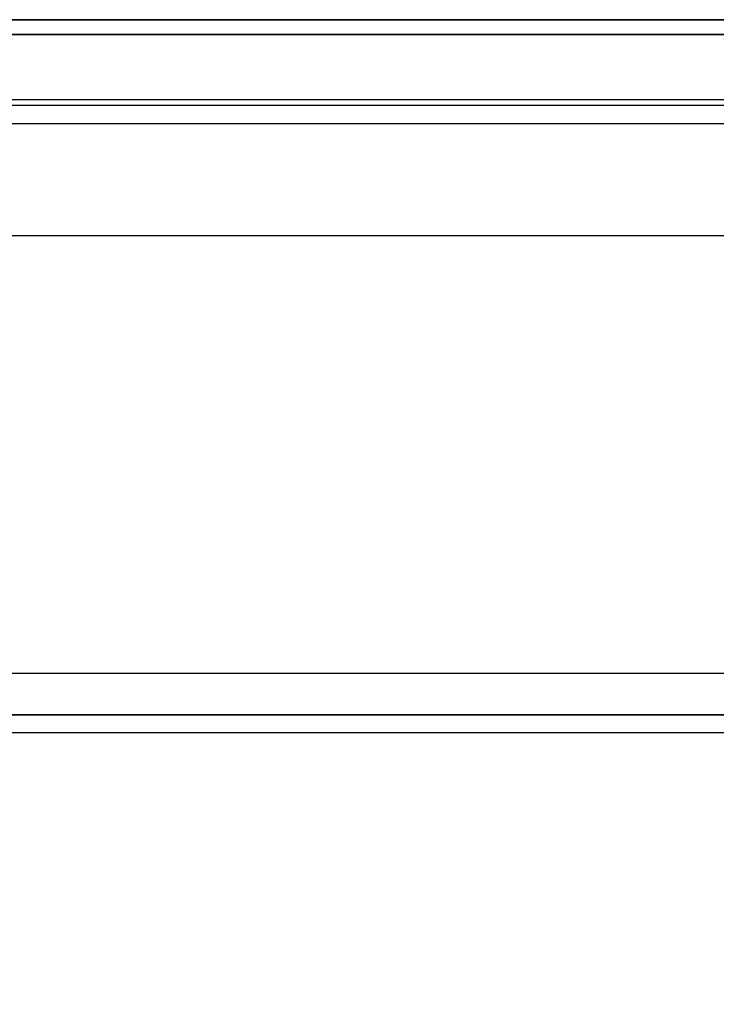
# Model space of a CAD drawing. Header units: millimetres. Extents: x 373037 to 682063, y 76092 to 274210.
# Tile 221 of 256: x 660965 to 661199, y 272941 to 273272. Entities that reach past the tile are written whole.
import ezdxf

# ---------------------------------------------------------------- set-up
doc = ezdxf.new("R2010")
doc.units = ezdxf.units.MM
doc.header["$LTSCALE"] = 100
doc.linetypes.add('ČÁRKOVANÁ', pattern=[19.05, 12.7, -6.35])
doc.layers.add('PUDORYS', color=253, linetype='CONTINUOUS')

msp = doc.modelspace()

# ---------------------------------------------------------------- linework, layer by layer
at = {"layer": 'PUDORYS', "color": 252, "true_color": 0x939598}
msp.add_line((661770.14, 273038.15), (658933.14, 273038.15), dxfattribs=at)
at = {"layer": 'PUDORYS', "color": 252, "ltscale": 15, "true_color": 0x939598}
for points in [[(655036.64, 249592.15), (681616.64, 249592.15), (681616.64, 273272.15), (655036.64, 273272.15)], [(681611.64, 273267.15), (655041.64, 273267.15), (655041.64, 249597.15), (681611.64, 249597.15)], [(655063.64, 249619.15), (681589.64, 249619.15), (681589.64, 273245.15), (655063.64, 273245.15)], [(660902.31, 273243.41), (661370.97, 273243.41), (661370.97, 273199.41), (660902.31, 273199.41)], [(681581.64, 273237.15), (655071.64, 273237.15), (655071.64, 249627.15), (681581.64, 249627.15)], [(655270.64, 273038.15), (681383.2, 273038.15), (681383.2, 249826.15), (655270.64, 249826.15)], [(681376.64, 249832.15), (655276.64, 249832.15), (655276.64, 273032.15), (681376.64, 273032.15)]]:
    msp.add_lwpolyline(points, close=True, dxfattribs=at)
at = {"layer": 'PUDORYS', "color": 252, "linetype": 'ČÁRKOVANÁ', "ltscale": 5, "true_color": 0x939598}
for points in [[(681606.64, 249602.15), (655036.64, 249602.15), (655036.64, 273272.15), (681606.64, 273272.15)], [(681611.64, 249597.15), (655041.64, 249597.15), (655041.64, 273267.15), (681611.64, 273267.15)], [(681396.64, 249812.15), (655256.64, 249812.15), (655256.64, 273052.15), (681396.64, 273052.15)]]:
    msp.add_lwpolyline(points, close=True, dxfattribs=at)
at = {"layer": 'PUDORYS', "color": 252, "true_color": 0x939598}
for points in [[(660983.28, 273243.41), (661370.97, 273243.41), (661370.97, 273199.41), (660983.28, 273199.41), (660902.31, 273199.41), (660902.31, 273243.41)], [(681376.64, 249832.15), (655276.64, 249832.15), (655276.64, 273032.15), (681376.64, 273032.15)]]:
    msp.add_lwpolyline(points, close=True, dxfattribs=at)

doc.saveas('drawing.dxf')
